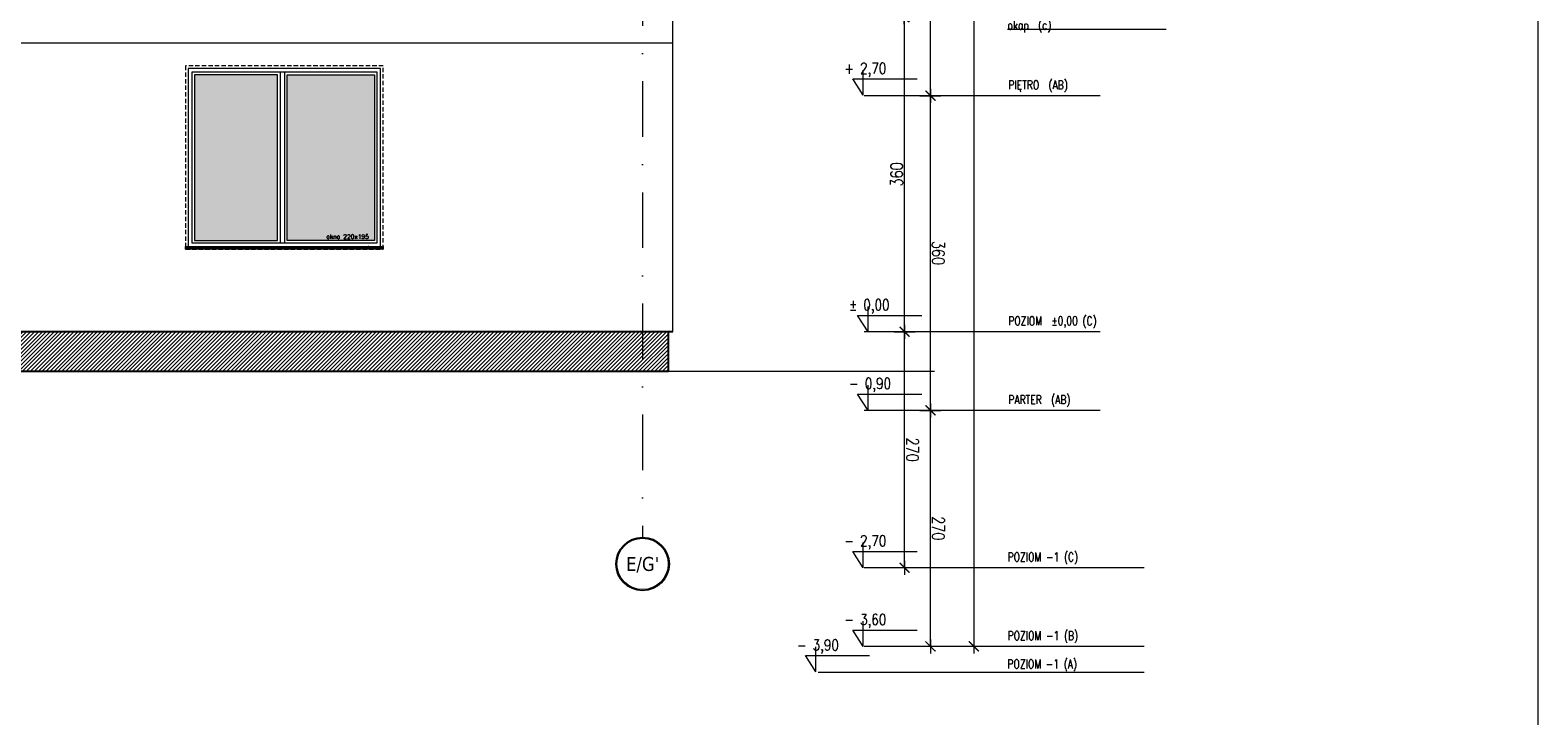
# Model space of a CAD drawing. Header units: millimetres. Extents: x -82287 to 177822, y -399756 to 0.
# Tile 92 of 228: x 89990 to 91715, y -209853 to -209069. Entities that reach past the tile are written whole.
import ezdxf
from ezdxf.enums import TextEntityAlignment as Align

# ---------------------------------------------------------------- set-up
doc = ezdxf.new("R2010")
doc.units = ezdxf.units.MM
doc.header["$MEASUREMENT"] = 0
doc.linetypes.add('SUŁOSZOWA - PB 21 03$0$CARKOVANA', pattern=[7.5, 5, -2.5])
doc.linetypes.add('SUŁOSZOWA - PB 21 03$0$DASHDOT', pattern=[25.4, 12.7, -6.35, 0, -6.35])
doc.layers.get('DEFPOINTS').update_dxf_attribs({"lineweight": 50})
doc.layers.add('FL_XREF', color=252, linetype='Continuous')
for name, color, linetype, lineweight in [('SUŁOSZOWA - PB 21 03$0$! opisy okien elewacja', 251, 'Continuous', 0), ('SUŁOSZOWA - PB 21 03$0$!! 0_ Istn-okna', 251, 'Continuous', 0), ('SUŁOSZOWA - PB 21 03$0$!! 0_ Istn-sciany', 251, 'Continuous', 0), ('SUŁOSZOWA - PB 21 03$0$!! 0_bloki rzędnych', 251, 'Continuous', 0), ('SUŁOSZOWA - PB 21 03$0$!! 0_Opis_pom', 251, 'Continuous', 0), ('SUŁOSZOWA - PB 21 03$0$!! 1_Hatch dach', 251, 'Continuous', 0), ('SUŁOSZOWA - PB 21 03$0$!! 1_OPIS POM NOWE', 251, 'Continuous', 0), ('SUŁOSZOWA - PB 21 03$0$!! 1_projektowana elewacja', 251, 'Continuous', 0), ('SUŁOSZOWA - PB 21 03$0$!! 2_ELEWACJA COKÓŁ', 251, 'Continuous', 0), ('SUŁOSZOWA - PB 21 03$0$0-osie-liniA', 251, 'SUŁOSZOWA - PB 21 03$0$DASHDOT', 0), ('SUŁOSZOWA - PB 21 03$0$0-osie-tx', 251, 'Continuous', 0), ('SUŁOSZOWA - PB 21 03$0$0-rzedne-blok', 251, 'Continuous', 0)]:
    doc.layers.add(name, color=color, linetype=linetype, lineweight=lineweight)
doc.layers.add('SUŁOSZOWA - PB 21 03$0$!! 0_ramki', color=251, linetype='Continuous', lineweight=0, plot=False)
doc.layers.add('SUŁOSZOWA - PB 21 03$0$ND', color=251, linetype='Continuous', lineweight=0, plot=False)
doc.styles.add('SUŁOSZOWA - PB 21 03$0$ARIAL', font='tahoma.ttf')
doc.styles.add('SUŁOSZOWA - PB 21 03$0$DEUTSCH', font='SIMPLEX8')
doc.styles.add('SUŁOSZOWA - PB 21 03$0$SIMPLEX', font='simplex.shx', dxfattribs={"width": 0.77})
doc.styles.add('SUŁOSZOWA - PB 21 03$0$TAHOMA', font='tahoma.ttf')
doc.styles.add('SUŁOSZOWA - PB 21 03$0$TXT', font='simplex.shx')
doc.dimstyles.new('SUŁOSZOWA - PB 21 03$0$OL PB 100', dxfattribs={"dimscale": 4, "dimtxt": 3.5, "dimasz": 0.2, "dimexe": 10, "dimexo": 10, "dimgap": 0.5, "dimtad": 1, "dimdec": 1, "dimrnd": 0.5, "dimzin": 9, "dimdsep": 46, "dimtxsty": 'SUŁOSZOWA - PB 21 03$0$SIMPLEX', "dimblk": 'SUŁOSZOWA - PB 21 03$0$thick_MSz', "dimcen": 0.05, "dimdle": 8, "dimse1": 1, "dimse2": 1, "dimclrd": 256, "dimclre": 256, "dimclrt": 3, "dimadec": 1, "dimazin": 2, "dimtfac": 1, "dimtdec": 1, "dimtix": 1, "dimtofl": 0, "dimtmove": 2, "dimatfit": 3, "dimldrblk": 'SUŁOSZOWA - PB 21 03$0$thick_MSz', "dimfxl": 10, "dimfxlon": 1, "dimtolj": 1, "dimlwd": -1, "dimlwe": -1, "dimarcsym": 0})

# ---------------------------------------------------------------- blocks, each defined once
blk = doc.blocks.new('SUŁOSZOWA - PB 21 03$0$thick_MSz')
for p, q in [((-10, 0), (10, 0)), ((0, 15), (0, -15))]:
    blk.add_line(p, q)
at = {"const_width": 2, "elevation": 2}
blk.add_lwpolyline([(-7.1, -7.1), (7.1, 7.1)], dxfattribs=at)
blk = doc.blocks.new('*D72')
at = {"layer": 'DEFPOINTS', "color": 0, "ltscale": 100, "transparency": 16777216}
for p in [(15576.3, 8739.9), (15576.3, 8648.5), (15846.3, 8648.5)]:
    blk.add_point(p, dxfattribs=at)
at = {"layer": 'SUŁOSZOWA - PB 21 03$0$ND', "ltscale": 100, "transparency": 16777216}
blk.add_line((15845.5, 8739.9), (15577.1, 8739.9), dxfattribs=at)
at = {"layer": 'SUŁOSZOWA - PB 21 03$0$ND', "ltscale": 100, "transparency": 16777216, "xscale": 0.8, "yscale": 0.8, "zscale": 0.8}
for p, rotation in [((15576.3, 8739.9), 180.0000000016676), ((15846.3, 8739.9), 1.667546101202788e-09)]:
    blk.add_blockref('SUŁOSZOWA - PB 21 03$0$thick_MSz', p, dxfattribs=dict(at, rotation=rotation))
at = {"layer": 'SUŁOSZOWA - PB 21 03$0$ND', "color": 3, "ltscale": 100, "transparency": 16777216, "insert": (15711.3, 8748.9), "char_height": 14, "attachment_point": 5, "rotation": 0, "style": 'SUŁOSZOWA - PB 21 03$0$SIMPLEX'}
blk.add_mtext('\\A1;270', dxfattribs=at)
blk = doc.blocks.new('SUŁOSZOWA - PB 21 03$0$D_kota')
for p, q in [((-0.8, 15), (8.7, 15)), ((8.7, 0), (-0.8, 15)), ((8.7, 0), (8.7, 23))]:
    blk.add_line(p, q)
blk.add_lwpolyline([(-0.8, 15), (57.9, 15)])
at = {"style": 'SUŁOSZOWA - PB 21 03$0$DEUTSCH', "width": 0.8}
blk.add_attdef('POZ.ARCH', (7.3, 19.7), '', height=10, dxfattribs=at)
blk = doc.blocks.new('*D73')
at = {"layer": 'DEFPOINTS', "color": 0, "ltscale": 100, "transparency": 16777216}
for p in [(15846.3, 8789.5), (14272.3, 8752.2), (15846.3, 8606.6)]:
    blk.add_point(p, dxfattribs=at)
at = {"layer": 'SUŁOSZOWA - PB 21 03$0$ND', "ltscale": 100, "transparency": 16777216}
blk.add_line((14273.1, 8789.5), (15845.5, 8789.5), dxfattribs=at)
at = {"layer": 'SUŁOSZOWA - PB 21 03$0$ND', "ltscale": 100, "transparency": 16777216, "xscale": 0.8, "yscale": 0.8, "zscale": 0.8}
for p, rotation in [((14272.3, 8789.5), 180.0000000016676), ((15846.3, 8789.5), 1.667517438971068e-09)]:
    blk.add_blockref('SUŁOSZOWA - PB 21 03$0$thick_MSz', p, dxfattribs=dict(at, rotation=rotation))
at = {"layer": 'SUŁOSZOWA - PB 21 03$0$ND', "color": 3, "ltscale": 100, "transparency": 16777216, "insert": (15065.7, 8799.5), "char_height": 14, "attachment_point": 5, "rotation": 0, "style": 'SUŁOSZOWA - PB 21 03$0$SIMPLEX'}
blk.add_mtext('\\A1;1574', dxfattribs=at)
blk = doc.blocks.new('*D74')
at = {"layer": 'DEFPOINTS', "color": 0, "ltscale": 100, "transparency": 16777216}
for p in [(15216.3, 8739.9), (15216.3, 8648.5), (15576.3, 8648.5)]:
    blk.add_point(p, dxfattribs=at)
at = {"layer": 'SUŁOSZOWA - PB 21 03$0$ND', "ltscale": 100, "transparency": 16777216}
blk.add_line((15575.5, 8739.9), (15217.1, 8739.9), dxfattribs=at)
at = {"layer": 'SUŁOSZOWA - PB 21 03$0$ND', "ltscale": 100, "transparency": 16777216, "xscale": 0.8, "yscale": 0.8, "zscale": 0.8}
for p, rotation in [((15216.3, 8739.9), 180.0000000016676), ((15576.3, 8739.9), 1.667546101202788e-09)]:
    blk.add_blockref('SUŁOSZOWA - PB 21 03$0$thick_MSz', p, dxfattribs=dict(at, rotation=rotation))
at = {"layer": 'SUŁOSZOWA - PB 21 03$0$ND', "color": 3, "ltscale": 100, "transparency": 16777216, "insert": (15396.3, 8748.9), "char_height": 14, "attachment_point": 5, "rotation": 0, "style": 'SUŁOSZOWA - PB 21 03$0$SIMPLEX'}
blk.add_mtext('\\A1;360', dxfattribs=at)
blk = doc.blocks.new('*D75')
at = {"layer": 'DEFPOINTS', "color": 0, "ltscale": 100, "transparency": 16777216}
for p in [(14862.3, 8739.9), (14862.3, 8648.6), (15216.3, 8648.5)]:
    blk.add_point(p, dxfattribs=at)
at = {"layer": 'SUŁOSZOWA - PB 21 03$0$ND', "ltscale": 100, "transparency": 16777216}
blk.add_line((15215.5, 8739.9), (14863.1, 8739.9), dxfattribs=at)
at = {"layer": 'SUŁOSZOWA - PB 21 03$0$ND', "ltscale": 100, "transparency": 16777216, "xscale": 0.8, "yscale": 0.8, "zscale": 0.8}
for p, rotation in [((14862.3, 8739.9), 180.0000000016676), ((15216.3, 8739.9), 1.667546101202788e-09)]:
    blk.add_blockref('SUŁOSZOWA - PB 21 03$0$thick_MSz', p, dxfattribs=dict(at, rotation=rotation))
at = {"layer": 'SUŁOSZOWA - PB 21 03$0$ND', "color": 3, "ltscale": 100, "transparency": 16777216, "insert": (15039.3, 8748.9), "char_height": 14, "attachment_point": 5, "rotation": 0, "style": 'SUŁOSZOWA - PB 21 03$0$SIMPLEX'}
blk.add_mtext('\\A1;354', dxfattribs=at)
blk = doc.blocks.new('*D76')
at = {"layer": 'DEFPOINTS', "color": 0, "ltscale": 100, "transparency": 16777216}
for p in [(14272.3, 8739.9), (14272.3, 8693), (14862.3, 8648.6)]:
    blk.add_point(p, dxfattribs=at)
at = {"layer": 'SUŁOSZOWA - PB 21 03$0$ND', "ltscale": 100, "transparency": 16777216}
blk.add_line((14861.5, 8739.9), (14273.1, 8739.9), dxfattribs=at)
at = {"layer": 'SUŁOSZOWA - PB 21 03$0$ND', "ltscale": 100, "transparency": 16777216, "xscale": 0.8, "yscale": 0.8, "zscale": 0.8}
for p, rotation in [((14272.3, 8739.9), 180.0000000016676), ((14862.3, 8739.9), 1.667546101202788e-09)]:
    blk.add_blockref('SUŁOSZOWA - PB 21 03$0$thick_MSz', p, dxfattribs=dict(at, rotation=rotation))
at = {"layer": 'SUŁOSZOWA - PB 21 03$0$ND', "color": 3, "ltscale": 100, "transparency": 16777216, "insert": (14567.3, 8748.9), "char_height": 14, "attachment_point": 5, "rotation": 0, "style": 'SUŁOSZOWA - PB 21 03$0$SIMPLEX'}
blk.add_mtext('\\A1;590', dxfattribs=at)
blk = doc.blocks.new('*D77')
at = {"layer": 'DEFPOINTS', "color": 0, "ltscale": 100, "transparency": 16777216}
for p in [(15486.3, 8710.4), (15486.3, 8648.5), (15756.3, 8648.5)]:
    blk.add_point(p, dxfattribs=at)
at = {"layer": 'SUŁOSZOWA - PB 21 03$0$ND', "ltscale": 100, "transparency": 16777216}
blk.add_line((15755.5, 8710.4), (15487.1, 8710.4), dxfattribs=at)
at = {"layer": 'SUŁOSZOWA - PB 21 03$0$ND', "ltscale": 100, "transparency": 16777216, "xscale": 0.8, "yscale": 0.8, "zscale": 0.8}
for p, rotation in [((15486.3, 8710.4), 180.0000000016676), ((15756.3, 8710.4), 1.667546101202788e-09)]:
    blk.add_blockref('SUŁOSZOWA - PB 21 03$0$thick_MSz', p, dxfattribs=dict(at, rotation=rotation))
at = {"layer": 'SUŁOSZOWA - PB 21 03$0$ND', "color": 3, "ltscale": 100, "transparency": 16777216, "insert": (15621.3, 8719.4), "char_height": 14, "attachment_point": 5, "rotation": 0, "style": 'SUŁOSZOWA - PB 21 03$0$SIMPLEX'}
blk.add_mtext('\\A1;270', dxfattribs=at)
blk = doc.blocks.new('*D78')
at = {"layer": 'DEFPOINTS', "color": 0, "ltscale": 100, "transparency": 16777216}
for p in [(15126.3, 8710.4), (15126.3, 8648.5), (15486.3, 8648.5)]:
    blk.add_point(p, dxfattribs=at)
at = {"layer": 'SUŁOSZOWA - PB 21 03$0$ND', "ltscale": 100, "transparency": 16777216}
blk.add_line((15485.5, 8710.4), (15127.1, 8710.4), dxfattribs=at)
at = {"layer": 'SUŁOSZOWA - PB 21 03$0$ND', "ltscale": 100, "transparency": 16777216, "xscale": 0.8, "yscale": 0.8, "zscale": 0.8, "rotation": 180}
blk.add_blockref('SUŁOSZOWA - PB 21 03$0$thick_MSz', (15126.3, 8710.4), dxfattribs=at)
at = {"layer": 'SUŁOSZOWA - PB 21 03$0$ND', "ltscale": 100, "transparency": 16777216, "xscale": 0.8, "yscale": 0.8, "zscale": 0.8}
blk.add_blockref('SUŁOSZOWA - PB 21 03$0$thick_MSz', (15486.3, 8710.4), dxfattribs=at)
at = {"layer": 'SUŁOSZOWA - PB 21 03$0$ND', "color": 3, "ltscale": 100, "transparency": 16777216, "insert": (15306.3, 8701.4), "char_height": 14, "attachment_point": 5, "rotation": 180, "style": 'SUŁOSZOWA - PB 21 03$0$SIMPLEX'}
blk.add_mtext('\\A1;360', dxfattribs=at)
blk = doc.blocks.new('*D79')
at = {"layer": 'DEFPOINTS', "color": 0, "ltscale": 100, "transparency": 16777216}
for p in [(14772.3, 8709.4), (14772.3, 8648.5), (15126.3, 8648.5)]:
    blk.add_point(p, dxfattribs=at)
at = {"layer": 'SUŁOSZOWA - PB 21 03$0$ND', "ltscale": 100, "transparency": 16777216}
blk.add_line((15125.5, 8709.4), (14773.1, 8709.4), dxfattribs=at)
at = {"layer": 'SUŁOSZOWA - PB 21 03$0$ND', "ltscale": 100, "transparency": 16777216, "xscale": 0.8, "yscale": 0.8, "zscale": 0.8, "rotation": 180}
blk.add_blockref('SUŁOSZOWA - PB 21 03$0$thick_MSz', (14772.3, 8709.4), dxfattribs=at)
at = {"layer": 'SUŁOSZOWA - PB 21 03$0$ND', "ltscale": 100, "transparency": 16777216, "xscale": 0.8, "yscale": 0.8, "zscale": 0.8}
blk.add_blockref('SUŁOSZOWA - PB 21 03$0$thick_MSz', (15126.3, 8709.4), dxfattribs=at)
at = {"layer": 'SUŁOSZOWA - PB 21 03$0$ND', "color": 3, "ltscale": 100, "transparency": 16777216, "insert": (14949.3, 8700.4), "char_height": 14, "attachment_point": 5, "rotation": 180, "style": 'SUŁOSZOWA - PB 21 03$0$SIMPLEX'}
blk.add_mtext('\\A1;354', dxfattribs=at)
blk = doc.blocks.new('*D80')
at = {"layer": 'DEFPOINTS', "color": 0, "ltscale": 100, "transparency": 16777216}
for p in [(14479.8, 8709.4), (14479.8, 8593.5), (14772.3, 8593.5)]:
    blk.add_point(p, dxfattribs=at)
at = {"layer": 'SUŁOSZOWA - PB 21 03$0$ND', "ltscale": 100, "transparency": 16777216}
blk.add_line((14771.5, 8709.4), (14480.6, 8709.4), dxfattribs=at)
at = {"layer": 'SUŁOSZOWA - PB 21 03$0$ND', "ltscale": 100, "transparency": 16777216, "xscale": 0.8, "yscale": 0.8, "zscale": 0.8, "rotation": 180}
blk.add_blockref('SUŁOSZOWA - PB 21 03$0$thick_MSz', (14479.8, 8709.4), dxfattribs=at)
at = {"layer": 'SUŁOSZOWA - PB 21 03$0$ND', "ltscale": 100, "transparency": 16777216, "xscale": 0.8, "yscale": 0.8, "zscale": 0.8}
blk.add_blockref('SUŁOSZOWA - PB 21 03$0$thick_MSz', (14772.3, 8709.4), dxfattribs=at)
at = {"layer": 'SUŁOSZOWA - PB 21 03$0$ND', "color": 3, "ltscale": 100, "transparency": 16777216, "insert": (14626.1, 8718.4), "char_height": 14, "attachment_point": 5, "style": 'SUŁOSZOWA - PB 21 03$0$SIMPLEX'}
blk.add_mtext('\\A1;292.5', dxfattribs=at)
blk = doc.blocks.new('SUŁOSZOWA - PB 21 03$0$N OKNO 220 X 195')
at = {"layer": 'SUŁOSZOWA - PB 21 03$0$!! 1_Hatch dach', "true_color": 0x575757}
h = blk.add_hatch(dxfattribs=at)
h.set_pattern_fill('DOTS', color=251, angle=360)
h.set_pattern_definition([(0, (0, 0), (0.79375, 1.5875), [0, -1.5875])])
h.paths.add_polyline_path([(76877.5, -203419.8), (76777.5, -203419.8), (76777.5, -203609.3), (76877.5, -203609.3)])
h.paths.add_polyline_path([(76766.5, -203419.8), (76671.5, -203419.8), (76671.5, -203609.3), (76766.5, -203609.3)])
h = blk.add_hatch(dxfattribs=at)
h.set_pattern_fill('ANSI31', color=251, scale=0.05, angle=360)
h.set_pattern_definition([(45, (28113.94453, 33956.91823), (-0.11225320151, 0.11225320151), [])])
h.paths.add_polyline_path([(76661.5, -203616.3), (76887.5, -203616.3), (76887.5, -203619.3), (76661.5, -203619.3)])
at = {"layer": 'SUŁOSZOWA - PB 21 03$0$! opisy okien elewacja'}
for p in [(76664.5, -203616.3), (76870.5, -203616.3)]:
    blk.add_point(p, dxfattribs=at)
at = {"layer": 'SUŁOSZOWA - PB 21 03$0$!! 0_ Istn-okna', "linetype": 'SUŁOSZOWA - PB 21 03$0$CARKOVANA', "lineweight": 5}
blk.add_lwpolyline([(76661.5, -203619.3), (76887.5, -203619.3), (76887.5, -203409.8), (76661.5, -203409.8)], close=True, dxfattribs=at)
at = {"layer": 'SUŁOSZOWA - PB 21 03$0$!! 0_ Istn-okna'}
for points in [[(76664.5, -203616.3), (76884.5, -203616.3), (76884.5, -203412.8), (76664.5, -203412.8)], [(76668.5, -203612.3), (76880.5, -203612.3), (76880.5, -203416.8), (76668.5, -203416.8)], [(76766.5, -203419.8), (76671.5, -203419.8), (76671.5, -203609.3), (76766.5, -203609.3)], [(76777.5, -203419.8), (76877.5, -203419.8), (76877.5, -203609.3), (76777.5, -203609.3)], [(76661.5, -203616.3), (76887.5, -203616.3), (76887.5, -203619.3), (76661.5, -203619.3)]]:
    blk.add_lwpolyline(points, close=True, dxfattribs=at)
for points in [[(76769.5, -203416.8), (76769.5, -203612.3)], [(76774.5, -203416.8), (76774.5, -203612.3)]]:
    blk.add_lwpolyline(points, dxfattribs=at)
at = {"insert": (76822.4, -203602.6), "char_height": 5, "attachment_point": 1, "style": 'SUŁOSZOWA - PB 21 03$0$TXT'}
blk.add_mtext_dynamic_manual_height_columns('okno 220x195', width=87.931, gutter_width=75, heights=[0], dxfattribs=at)
blk = doc.blocks.new('*U116')
h = blk.add_hatch(color=256)
edge = h.paths.add_edge_path()
edge.add_arc((0, 0), 30.6, 0, 360)
edge = h.paths.add_edge_path(flags=17)
edge.add_arc((0, 0), 29.4, 0, 360)
for radius in [30.6, 29.4]:
    blk.add_circle((0, 0), radius)
at = {"style": 'SUŁOSZOWA - PB 21 03$0$TAHOMA', "flags": 8}
blk.add_attdef('ANSICHTSNUMMER', text='', height=16, dxfattribs=at).set_placement((0, 0), align=Align.MIDDLE_CENTER)
blk = doc.blocks.new('SUŁOSZOWA - PB 21 03$0$BLOK OSIE D-E PD')
at = {"layer": 'SUŁOSZOWA - PB 21 03$0$0-osie-liniA', "ltscale": 5}
blk.add_lwpolyline([(63392.6, -214526.3), (63392.6, -216318.8)], dxfattribs=at)
at = {"layer": 'SUŁOSZOWA - PB 21 03$0$0-osie-tx'}
ref = blk.add_blockref('*U116', (63392.6, -216349.4), dxfattribs=dict(at, rotation=180))
ref.add_attrib('ANSICHTSNUMMER', "E/G'", dxfattribs={"layer": '0', "height": 16, "style": 'SUŁOSZOWA - PB 21 03$0$TAHOMA', "flags": 8}).set_placement((63392.6, -216349.4), align=Align.MIDDLE_CENTER)
blk = doc.blocks.new('SUŁOSZOWA - PB 21 03$0$POZIOMY BLOK')
for p, q in [((14909.91, 9009.49), (14909.91, 8828.06)), ((15140.67, 9009.49), (15140.67, 8828.06)), ((15756.32, 8984.49), (15756.32, 8664.25)), ((15846.32, 8984.49), (15846.32, 8664.25)), ((15876.32, 8984.49), (15876.32, 8664.25)), ((14272.32, 8962.8), (14272.32, 8693.05)), ((14479.8, 8962.8), (14479.8, 8693.05)), ((14772.32, 8962.8), (14772.32, 8693.05)), ((14862.32, 8962.8), (14862.32, 8693.05)), ((15126.32, 8934), (15126.32, 8664.25)), ((15216.32, 8934), (15216.32, 8664.25)), ((15486.32, 8934), (15486.32, 8664.25)), ((15576.32, 8934), (15576.32, 8664.25)), ((15876.32, 8682.25), (15876.32, 8611.49))]:
    blk.add_line(p, q)
at = {"layer": 'SUŁOSZOWA - PB 21 03$0$0-rzedne-blok'}
ref = blk.add_blockref('SUŁOSZOWA - PB 21 03$0$D_kota', (15486.32, 8657.67), dxfattribs=dict(at, xscale=1.250000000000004, yscale=1.250000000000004, zscale=1.250000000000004, rotation=90))
ref.add_attrib('POZ.ARCH', '%%p 0,00  ', (15461.74, 8646.85), dxfattribs={"layer": '0', "height": 12.5, "rotation": 90, "style": 'SUŁOSZOWA - PB 21 03$0$DEUTSCH', "width": 0.8})
ref = blk.add_blockref('SUŁOSZOWA - PB 21 03$0$D_kota', (15576.32, 8657.67), dxfattribs=dict(at, xscale=1.250000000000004, yscale=1.250000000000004, zscale=1.250000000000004, rotation=90))
ref.add_attrib('POZ.ARCH', '- 0,90  ', (15551.74, 8646.85), dxfattribs={"layer": '0', "height": 12.5, "rotation": 90, "style": 'SUŁOSZOWA - PB 21 03$0$DEUTSCH', "width": 0.8})
ref = blk.add_blockref('SUŁOSZOWA - PB 21 03$0$D_kota', (14272.32, 8647.32), dxfattribs=dict(at, xscale=1.250000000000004, yscale=1.250000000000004, zscale=1.250000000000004, rotation=90))
ref.add_attrib('POZ.ARCH', '+ 12,50', (14247.74, 8636.49), dxfattribs={"layer": '0', "height": 12.5, "rotation": 90, "style": 'SUŁOSZOWA - PB 21 03$0$DEUTSCH', "width": 0.8})
ref = blk.add_blockref('SUŁOSZOWA - PB 21 03$0$D_kota', (14479.8, 8647.32), dxfattribs=dict(at, xscale=1.250000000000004, yscale=1.250000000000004, zscale=1.250000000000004, rotation=90))
ref.add_attrib('POZ.ARCH', '+ 10.59', (14455.22, 8636.49), dxfattribs={"layer": '0', "height": 12.5, "rotation": 90, "style": 'SUŁOSZOWA - PB 21 03$0$DEUTSCH', "width": 0.8})
ref = blk.add_blockref('SUŁOSZOWA - PB 21 03$0$D_kota', (14772.32, 8642.51), dxfattribs=dict(at, xscale=1.250000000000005, yscale=1.250000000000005, zscale=1.250000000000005, rotation=90))
ref.add_attrib('POZ.ARCH', '+7,14', (14747.74, 8631.68), dxfattribs={"layer": '0', "height": 12.5, "rotation": 90, "style": 'SUŁOSZOWA - PB 21 03$0$DEUTSCH', "width": 0.8})
ref = blk.add_blockref('SUŁOSZOWA - PB 21 03$0$D_kota', (14862.32, 8642.51), dxfattribs=dict(at, xscale=1.250000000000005, yscale=1.250000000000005, zscale=1.250000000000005, rotation=90))
ref.add_attrib('POZ.ARCH', '+6,24', (14837.74, 8631.68), dxfattribs={"layer": '0', "height": 12.5, "rotation": 90, "style": 'SUŁOSZOWA - PB 21 03$0$DEUTSCH', "width": 0.8})
ref = blk.add_blockref('SUŁOSZOWA - PB 21 03$0$D_kota', (15125.85, 8652.26), dxfattribs=dict(at, xscale=1.250000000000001, yscale=1.250000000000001, zscale=1.250000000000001, rotation=89.99999992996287))
ref.add_attrib('POZ.ARCH', '+ 3,60', (15101.27, 8641.44), dxfattribs={"layer": '0', "height": 12.5, "rotation": 90, "style": 'SUŁOSZOWA - PB 21 03$0$DEUTSCH', "width": 0.8})
ref = blk.add_blockref('SUŁOSZOWA - PB 21 03$0$D_kota', (15215.85, 8652.26), dxfattribs=dict(at, xscale=1.250000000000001, yscale=1.250000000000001, zscale=1.250000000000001, rotation=89.99999992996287))
ref.add_attrib('POZ.ARCH', '+ 2,70', (15191.27, 8641.44), dxfattribs={"layer": '0', "height": 12.5, "rotation": 90, "style": 'SUŁOSZOWA - PB 21 03$0$DEUTSCH', "width": 0.8})
ref = blk.add_blockref('SUŁOSZOWA - PB 21 03$0$D_kota', (15756.32, 8652.26), dxfattribs=dict(at, xscale=1.250000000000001, yscale=1.250000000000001, zscale=1.250000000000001, rotation=89.99999992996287))
ref.add_attrib('POZ.ARCH', '- 2,70', (15731.74, 8641.44), dxfattribs={"layer": '0', "height": 12.5, "rotation": 90, "style": 'SUŁOSZOWA - PB 21 03$0$DEUTSCH', "width": 0.8})
ref = blk.add_blockref('SUŁOSZOWA - PB 21 03$0$D_kota', (15846.32, 8652.26), dxfattribs=dict(at, xscale=1.250000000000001, yscale=1.250000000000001, zscale=1.250000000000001, rotation=89.99999992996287))
ref.add_attrib('POZ.ARCH', '- 3,60', (15821.74, 8641.44), dxfattribs={"layer": '0', "height": 12.5, "rotation": 90, "style": 'SUŁOSZOWA - PB 21 03$0$DEUTSCH', "width": 0.8})
ref = blk.add_blockref('SUŁOSZOWA - PB 21 03$0$D_kota', (15875.5, 8597.99), dxfattribs=dict(at, xscale=1.250000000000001, yscale=1.250000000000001, zscale=1.250000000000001, rotation=89.99999992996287))
ref.add_attrib('POZ.ARCH', '- 3,90', (15850.92, 8587.16), dxfattribs={"layer": '0', "height": 12.5, "rotation": 90, "style": 'SUŁOSZOWA - PB 21 03$0$DEUTSCH', "width": 0.8})
at = {"style": 'SUŁOSZOWA - PB 21 03$0$SIMPLEX', "width": 0.77}
for s, p in [('PODDASZE TECH.  (C)', (14766.35, 8829.03, -0.04)), ('POZIOM kalnicy (AB)', (14266.63, 8829.03, -0.04)), ('POZIOM kalnicy (C)', (14474.11, 8829.03, -0.04)), ('POZIOM  %%P0,00 (C)', (15478.99, 8829.03, -0.04)), ('PODDASZE  (AB)', (14856.35, 8829.03, -0.04)), ('PODDASZE  (C)', (15118.99, 8829.03, -0.04)), ('PIĘTRO  (AB)', (15208.99, 8829.03, -0.04)), ('PARTER  (AB)', (15568.99, 8829.03, -0.04)), ('POZIOM -1 (C)', (15748.99, 8828.23, -0.04)), ('POZIOM -1 (B)', (15838.99, 8828.23, -0.04)), ('POZIOM -1 (A)', (15871.38, 8827.97, -0.04)), ('okap  (AB)', (14909.91, 8828.06)), ('okap  (c)', (15140.67, 8828.06))]:
    blk.add_text(s, height=10, rotation=90, dxfattribs=at).set_placement(p)
at = {"layer": 'SUŁOSZOWA - PB 21 03$0$ND', "ltscale": 100}
dim = blk.add_linear_dim(base=(15846.32, 8789.48), p1=(14272.32, 8752.23), p2=(15846.32, 8606.6), angle=180, dimstyle='SUŁOSZOWA - PB 21 03$0$OL PB 100', dxfattribs=at)
dim.commit()
dim.dimension.update_dxf_attribs({"geometry": '*D73', "text_midpoint": (15065.71, 8799.48), "dimtype": 160})
for base, p1, p2, picture, middle in [((14272.32, 8739.89), (14862.32, 8648.65), (14272.32, 8693.05), '*D76', (14567.32, 8748.89)), ((14862.32, 8739.89), (15216.32, 8648.52), (14862.32, 8648.65), '*D75', (15039.32, 8748.89)), ((15216.32, 8739.89), (15576.32, 8648.52), (15216.32, 8648.52), '*D74', (15396.32, 8748.89)), ((15576.32, 8739.89), (15846.32, 8648.52), (15576.32, 8648.52), '*D72', (15711.32, 8748.89)), ((15486.32, 8710.39), (15756.32, 8648.52), (15486.32, 8648.52), '*D77', (15621.32, 8719.39)), ((14772.32, 8709.43), (15126.32, 8648.52), (14772.32, 8648.52), '*D79', (14949.32, 8700.43)), ((15126.32, 8710.39), (15486.32, 8648.52), (15126.32, 8648.52), '*D78', (15306.32, 8701.39))]:
    dim = blk.add_linear_dim(base=base, p1=p1, p2=p2, angle=180, dimstyle='SUŁOSZOWA - PB 21 03$0$OL PB 100', dxfattribs=at)
    dim.commit()
    dim.dimension.update_dxf_attribs({"geometry": picture, "text_midpoint": middle})
dim = blk.add_linear_dim(base=(14479.8, 8709.43), p1=(14772.32, 8593.49), p2=(14479.8, 8593.49), dimstyle='SUŁOSZOWA - PB 21 03$0$OL PB 100', dxfattribs=at)
dim.commit()
dim.dimension.update_dxf_attribs({"geometry": '*D80', "text_midpoint": (14626.06, 8718.43)})
blk = doc.blocks.new('SUŁOSZOWA - PB 21 03')
at = {"layer": 'SUŁOSZOWA - PB 21 03$0$!! 2_ELEWACJA COKÓŁ'}
h = blk.add_hatch(dxfattribs=at)
h.set_pattern_fill('ANSI31', color=250)
h.set_pattern_definition([(45, (13615.831, -6910.9182), (-2.24506403, 2.24506403), [])])
h.paths.add_polyline_path([(90657.75413, -209511.45733), (90657.75413, -209466.45733), (88885.75413, -209466.45733), (89175.12823, -209499.58062), (89698.03191, -209511.45733)])
blk.add_lwpolyline([(90662.75413, -209466.45733), (88061.2709, -209466.45733)])
blk.add_lwpolyline([(90657.75413, -209511.45733), (90657.75413, -209466.45733), (88885.75413, -209466.45733), (89175.12823, -209499.58062), (89698.03191, -209511.45733)], close=True)
at = {"layer": 'SUŁOSZOWA - PB 21 03$0$!! 0_ Istn-sciany'}
blk.add_lwpolyline([(90184.55066, -209511.45733), (89698.03191, -209511.45733)], dxfattribs=at)
at = {"layer": 'SUŁOSZOWA - PB 21 03$0$!! 0_ramki'}
blk.add_line((91652.24166, -207854.77203), (91652.24166, -210097.45169), dxfattribs=at)
at = {"layer": 'SUŁOSZOWA - PB 21 03$0$!! 1_projektowana elewacja'}
for points in [[(90662.75413, -209466.45733), (90662.75413, -208896.62491)], [(88061.2709, -209466.45733), (90662.75413, -209466.45733)], [(90657.75413, -209466.45733), (90657.75413, -209511.45733)], [(90184.55066, -209511.45733), (90962.0929, -209511.45733)]]:
    blk.add_lwpolyline(points, dxfattribs=at)
at = {"layer": 'SUŁOSZOWA - PB 21 03$0$ND'}
blk.add_lwpolyline([(90662.75413, -209136.45733), (88061.2709, -209136.45733)], dxfattribs=at)
for name, p in [('SUŁOSZOWA - PB 21 03$0$BLOK OSIE D-E PD', (27235.68678, 6617.30292)), ('SUŁOSZOWA - PB 21 03$0$N OKNO 220 X 195', (13444.13343, -5752.60981))]:
    blk.add_blockref(name, p)
at = {"layer": 'SUŁOSZOWA - PB 21 03$0$!! 0_bloki rzędnych', "rotation": 270}
blk.add_blockref('SUŁOSZOWA - PB 21 03$0$POZIOMY BLOK', (82217.57477, -193980.13483), dxfattribs=at)
at = {"layer": 'SUŁOSZOWA - PB 21 03$0$!! 0_Opis_pom', "ltscale": 0.7, "style": 'SUŁOSZOWA - PB 21 03$0$ARIAL'}
for tag, p in [('B0,19', (52679.2094, -194257.55204)), ('B2,14', (73874.0461, -194402.0887)), ('B2,12', (73342.49259, -194413.89249)), ('B1,21', (60405.50261, -194427.18207)), ('A1,16', (59129.54925, -194448.08429)), ('B1/17', (59524.53699, -194450.37428)), ('B1,19', (59914.81903, -194448.15658)), ('1,23', (61575.22173, -194450.37428)), ('B2,11', (73069.01144, -194438.89383)), ('B2,16', (75195.07765, -194441.83446)), ('B0,15', (51514.15008, -194461.8073)), ('A1,1', (58808.06672, -194460.94161)), ('1,22', (60947.33929, -194456.1144)), ('B2,17', (75506.7465, -194471.3759)), ('B2,19.1', (76701.67035, -194466.03695)), ('B3,7', (87459.81312, -194465.07097)), ('B3,3', (88235.73906, -194465.79732)), ('B0,18', (52071.43815, -194478.40179)), ('B1,18', (59715.51745, -194473.87108)), ('B2,10', (72728.63362, -194489.37283)), ('B2,15', (74566.38885, -194487.81114)), ('B3,6', (86826.65132, -194483.15512)), ('B3,8', (90006.66539, -194478.47972)), ('A0,6', (49094.40602, -194505.72387)), ('B1,20', (60198.53687, -194490.17374)), ('A2,5', (72452.45009, -194505.90583)), ('B2,13', (73649.91716, -194500.01242)), ('A0,4', (49692.81919, -194517.93289)), ('A0,3', (49906.53818, -194524.03766)), ('B0,22', (54187.56644, -194519.04308)), ('A1,6', (58565.96262, -194514.50753)), ('B1,1', (61908.24378, -194515.48656)), ('A0,5', (49399.71914, -194533.19455)), ('B0,20', (53125.45224, -194527.8835)), ('B0,21', (53847.26622, -194535.08002)), ('B1,3', (62229.35503, -194604.49851)), ('B2,18', (75922.43604, -194612.23635)), ('B2,19', (77152.69039, -194617.53776)), ('A3,4', (85509.27934, -194642.47136)), ('B0,24B', (54824.42896, -194684.26784)), ('B1,4', (63476.45184, -194691.11207)), ('B0,13', (50367.63944, -194706.5583)), ('B0,16', (51457.40872, -194704.43091)), ('B0,17', (51897.58569, -194706.77195)), ('A2,4', (71695.75649, -194707.44268)), ('A1,5', (58149.22649, -194724.80163)), ('B0,23', (54542.05776, -194742.93939)), ('A1,2', (58744.42262, -194746.622)), ('A2.1', (72371.45884, -194731.56251)), ('B1,2D', (60756.29674, -194750.92727)), ('A1,15', (59129.54925, -194780.73348)), ('B0,14', (50962.60809, -194789.06568)), ('B1,4', (63483.03852, -194791.04365)), ('A3.1', (86079.08704, -194786.62422)), ('A0,2', (49295.91259, -194810.95246)), ('B0,7', (52851.95551, -194845.56115)), ('B1,2B', (62374.83512, -194841.86715)), ('B2.7', (74548.27897, -194836.12781)), ('B3,2', (89035.72921, -194837.99287)), ('B1,2A', (61803.35407, -194869.27513)), ('B0,8', (51561.38742, -194890.27848)), ('A3.2', (86016.50296, -195004.88875)), ('A1,3', (58810.05243, -195008.83917)), ('A0,1', (49914.27925, -195025.82804)), ('A0,10', (49695.87246, -195042.9259)), ('B0,17', (51225.06492, -195049.74007)), ('B0,6', (52110.41055, -195069.39267)), ('B1,8', (61403.63433, -195071.25189)), ('A2.2', (72371.45884, -195070.78713)), ('B2.2', (74976.1855, -195068.47988)), ('A0,7', (49042.50308, -195082.6056)), ('B3,11', (88623.94853, -195099.23575)), ('B3,4', (87612.56208, -195132.78192)), ('B3,5', (86839.47632, -195174.05241)), ('B0,12', (50313.60595, -195207.52936)), ('B0,11', (50726.178, -195219.06638)), ('B3,10', (89778.42161, -195220.68871)), ('B0,24A', (54359.17011, -195245.97867)), ('B1,6', (63686.26823, -195231.3997)), ('B0,10', (51476.34179, -195259.44699)), ('A1,4', (58093.66276, -195250.96213)), ('B3,9', (90479.74099, -195260.18621)), ('A0,11', (49643.96951, -195271.84772)), ('B1,14', (59332.54805, -195280.73534)), ('A0,8', (49042.50308, -195293.21363)), ('B0,9', (51798.4912, -195291.17482)), ('B2,21', (75970.16114, -195290.81005)), ('B1,13', (60186.62513, -195314.46953)), ('B1,5', (63419.22943, -195317.21026)), ('B2,9', (73175.51251, -195317.21162)), ('B0,3', (52068.59538, -195319.60465)), ('B1,10', (60892.94126, -195319.45825)), ('A2.3', (71832.37045, -195318.78232)), ('B2,4', (74493.5947, -195318.7733)), ('B2,3', (74674.2815, -195319.28036)), ('A3,3', (85569.83931, -195318.78232)), ('B3,1', (88723.65615, -195329.98594)), ('B1,9', (61058.12383, -195344.48743)), ('B2,8', (73894.209, -195338.18956)), ('B2.1', (75304.74121, -195348.36327)), ('B2,20', (77211.021, -195343.82367)), ('B0,2', (52227.2348, -195357.98297)), ('B1,2C', (61827.40698, -195369.02625)), ('B1,7', (62134.52151, -195372.05069)), ('A0,9', (49001.50444, -195413.15723)), ('B0,1', (53061.17304, -195403.85659)), ('A0,12', (49689.76592, -195485.50737)), ('B0,4', (52224.78303, -195500.96352)), ('B1,11', (61050.00078, -195512.89565)), ('B2,5', (74686.48999, -195507.24036)), ('B0,5', (52066.14362, -195556.83806)), ('B1,12', (60864.00751, -195544.00738)), ('B2,6', (74499.29165, -195549.55175)), ('C2,2', (74812.78942, -195865.8959)), ('C1,3', (61091.58871, -195973.27844)), ('C0,2A', (52278.30875, -196050.48297)), ('C0,1', (52808.36775, -196132.34208)), ('C1,2', (61690.27405, -196439.72387)), ('C1,1', (62060.59754, -196465.28533)), ('C3,1', (88979.71614, -196545.67785)), ('C0,2B', (53028.88223, -196668.8019)), ('C1,4', (61008.68123, -196686.32122)), ('C2,1', (75334.65984, -196786.2197)), ('C2,3', (74834.65119, -196933.26657)), ('C1,5', (61062.7252, -196991.42453)), ('C1,10', (62127.38542, -196998.81344)), ('C1,9', (62147.33751, -197289.53424)), ('C1,6', (61131.41824, -197329.69535)), ('C0,3', (52181.98562, -197341.92176)), ('D1,1', (73931.12245, -197584.03121)), ('C0,4', (52345.96562, -197596.60561)), ('D0,18', (60296.49264, -197617.95269)), ('C2,4', (75243.70451, -197663.89)), ('D0,7', (59141.53804, -197722.84718)), ('D0,17', (60701.16801, -197741.44864)), ('C1,7', (61222.2575, -197737.18052)), ('D1,4', (73157.19908, -197744.29721)), ('D0,3', (59562.25866, -197751.14316)), ('D1,6', (72757.78643, -197751.22612)), ('D0,6', (58741.71849, -197802.61699)), ('D0,10', (58357.73602, -197820.93991)), ('D,09', (59195.67196, -197881.51243)), ('C0,5', (52269.72696, -197902.4362)), ('C0,6', (52872.93793, -197917.07354)), ('D0,2', (59943.06082, -197917.06725)), ('D0,16', (60721.3534, -197935.2949)), ('D1,3', (73475.28953, -197924.29875)), ('D0,8', (59058.9008, -197963.64925)), ('D0,5', (59448.52586, -197969.8061)), ('C2,5', (74555.08284, -197988.7886)), ('D1,5', (73291.61607, -197999.29956)), ('D0,4', (59655.02693, -198042.2589)), ('D0,15', (60692.12223, -198127.4643)), ('D0,1', (59931.33074, -198173.12806)), ('D1,2', (73578.07819, -198172.30068)), ('D0,11', (58161.27105, -198211.45823)), ('D0,12', (58250.99458, -198537.17631)), ('D0,13', (58250.99458, -198764.99605)), ('D0,14', (59130.08589, -198795.3373)), ('D1,7', (71854.87376, -198786.88467)), ('D1,8', (71715.35366, -199212.44512))]:
    blk.add_attdef(tag, text='', height=11.968, dxfattribs=at).set_placement(p, align=Align.MIDDLE_CENTER)
at = {"layer": 'SUŁOSZOWA - PB 21 03$0$!! 1_OPIS POM NOWE', "style": 'SUŁOSZOWA - PB 21 03$0$ARIAL'}
for tag, p in [('C1.7A', (61271.6179, -197538.30303)), ('C2.5B', (74970.66097, -197546.70728)), ('C2,5C', (74903.71123, -197659.13664)), ('C2.4', (75374.07862, -197726.11453)), ('D1,2B', (74322.25834, -197791.43247)), ('C1.7C', (61260.26049, -197811.38428)), ('C1.8B', (61588.27341, -197817.62151)), ('C1.8A', (61884.42005, -197818.94854)), ('C1.7B', (61322.12354, -197933.89849)), ('C2,5A', (74943.41937, -197993.49482)), ('E1.2', (62164.78326, -198139.98688)), ('E1.5E', (62692.10372, -198153.27854)), ('D1,2C', (73419.9359, -198156.57844)), ('E2.9', (75361.45041, -198161.88904)), ('E2.7', (76022.45692, -198162.26272)), ('E3.1', (88990.58975, -198158.87886)), ('D1,2A', (74280.17915, -198172.30068)), ('E1.1', (61330.46191, -198191.9806)), ('E1.5D', (62993.60773, -198185.416)), ('E1.5C', (63016.9343, -198246.3437)), ('E1.5B', (63264.15117, -198307.8661)), ('E3.2', (88781.41347, -198385.24275)), ('E1.6', (61022.6264, -198421.00827)), ('E2.2', (74782.75417, -198427.85813)), ('E2.8', (75757.29014, -198437.09188)), ('E2.6', (76531.8031, -198444.40756)), ('E3.4', (89392.22607, -198450.03942)), ('E1.5A', (63049.47589, -198456.39852)), ('E1.5F', (62736.15118, -198589.14592)), ('E1.5G', (62892.39981, -198586.12622)), ('E1,4', (61888.25021, -198652.6996)), ('E2.1', (75803.99631, -198697.05773)), ('E1.5L', (63297.7633, -198733.65678)), ('E1.3', (61058.5992, -198806.28147)), ('E1.5H', (62893.53005, -198830.01758)), ('E2,3', (74778.52304, -198843.9541)), ('E3.3', (89150.95684, -198867.32581)), ('E1.5K', (63266.15427, -198904.67789)), ('E1.5I', (62723.74907, -199005.87002)), ('E2.4', (75135.87669, -199083.20857)), ('E2.5', (76615.04061, -199164.91143)), ('E1.5J', (63204.25187, -199215.697))]:
    blk.add_attdef(tag, text='', height=11.968, dxfattribs=at).set_placement(p, align=Align.MIDDLE_CENTER)

msp = doc.modelspace()

# ---------------------------------------------------------------- block references
at = {"layer": 'FL_XREF'}
msp.add_blockref('SUŁOSZOWA - PB 21 03', (62.3, 52.9), dxfattribs=at)

doc.saveas('drawing.dxf')
